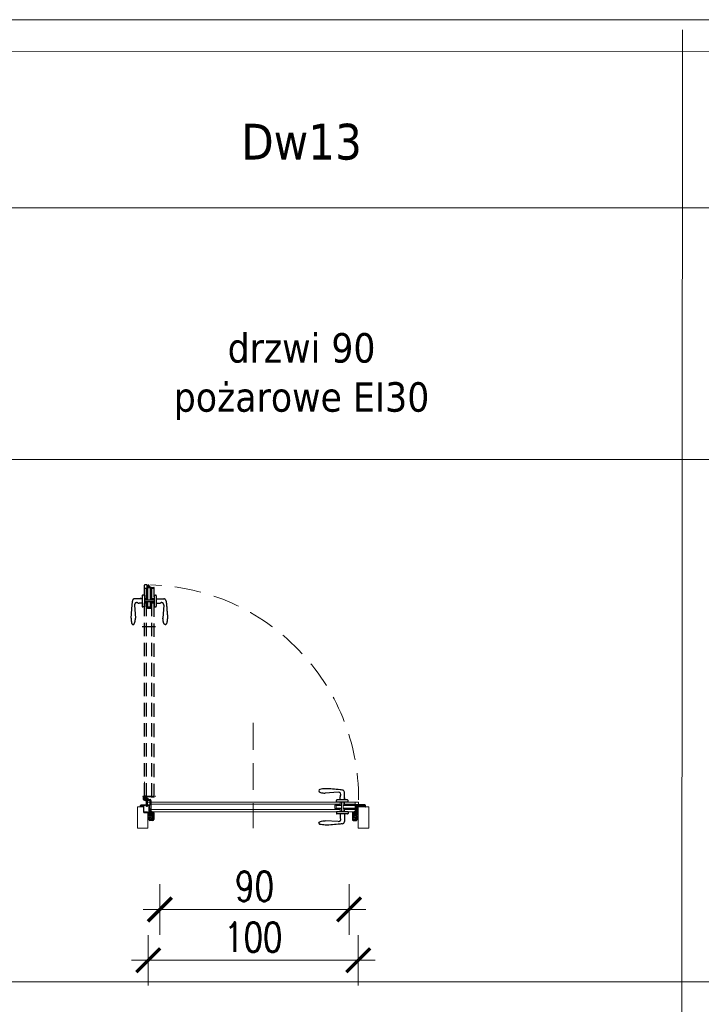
# Model space of a CAD drawing. Header units: millimetres. Extents: x 23192 to 149900, y -396339 to -79279.
# Tile 117 of 136: x 80301 to 80625, y -210627 to -210159. Entities that reach past the tile are written whole.
import ezdxf

# ---------------------------------------------------------------- set-up
doc = ezdxf.new("R2010")
doc.units = ezdxf.units.MM
for name, pattern in [('CENTER', [0.6, 0.375, -0.075, 0.075, -0.075]), ('DASHED', [19.05, 12.7, -6.35]), ('HIDDENX2', [19.05, 12.7, -6.35])]:
    doc.linetypes.add(name, pattern=pattern)
doc.layers.get('0').update_dxf_attribs({"lineweight": 0})
for name, color, linetype, lineweight in [('! Ślusarka opisy', 2, 'Continuous', 15), ('0_LEGENDA', 7, 'Continuous', 13), ('Drzwi - hatch', 8, 'Continuous', 5), ('Drzwi KRAWĘDZIE', 7, 'Continuous', 20)]:
    doc.layers.add(name, color=color, linetype=linetype, lineweight=lineweight)
for name, color, linetype in [('!! ASSA ABLOY', 2, 'Continuous'), ('A_drzwi', 3, 'Continuous'), ('Drzwi - klamki', 150, 'Continuous'), ('Drzwi PRZER-DUŻA', 240, 'DASHED'), ('GRUBA', 4, 'Continuous'), ('GRUBA-2', 210, 'Continuous'), ('zawias', 7, 'Continuous')]:
    doc.layers.add(name, color=color, linetype=linetype)
doc.styles.add('ARIAL', font='tahoma.ttf')
doc.styles.add('SIMPLEX', font='simplex.shx', dxfattribs={"width": 0.77})
doc.dimstyles.new('OL PB 200', dxfattribs={"dimscale": 4, "dimtxt": 3.5, "dimasz": 0.2, "dimexe": 10, "dimexo": 10, "dimgap": 1, "dimtad": 1, "dimdec": 1, "dimrnd": 0.5, "dimzin": 9, "dimdsep": 46, "dimtxsty": 'SIMPLEX', "dimblk": 'thick_MSz', "dimcen": 0.1, "dimdle": 8, "dimse1": 1, "dimse2": 1, "dimclrd": 256, "dimclre": 256, "dimclrt": 3, "dimadec": 1, "dimazin": 2, "dimtfac": 1, "dimtdec": 1, "dimtix": 1, "dimtofl": 0, "dimtmove": 2, "dimatfit": 3, "dimldrblk": 'thick_MSz', "dimfxl": 10, "dimfxlon": 1, "dimtolj": 1, "dimlwd": -1, "dimlwe": -1, "dimarcsym": 0})

# ---------------------------------------------------------------- blocks, each defined once
blk = doc.blocks.new('thick_MSz')
for p, q in [((0, 15), (0, -15)), ((-10, 0), (10, 0))]:
    blk.add_line(p, q)
at = {"const_width": 2, "elevation": 2}
blk.add_lwpolyline([(-7.07, -7.07), (7.07, 7.07)], dxfattribs=at)
blk = doc.blocks.new('*D304')
at = {"layer": '0_LEGENDA', "transparency": 16777216}
blk.add_line((80460.83, -210606.53), (80362.63, -210606.53), dxfattribs=at)
at = {"layer": 'DEFPOINTS', "color": 0, "transparency": 16777216}
for p in [(80361.83, -210568.08), (80461.63, -210568.08), (80361.83, -210606.53)]:
    blk.add_point(p, dxfattribs=at)
at = {"layer": '0_LEGENDA', "transparency": 16777216, "xscale": 0.8, "yscale": 0.8, "zscale": 0.8, "rotation": 180}
blk.add_blockref('thick_MSz', (80361.83, -210606.53), dxfattribs=at)
at = {"layer": '0_LEGENDA', "transparency": 16777216, "xscale": 0.8, "yscale": 0.8, "zscale": 0.8}
blk.add_blockref('thick_MSz', (80461.63, -210606.53), dxfattribs=at)
at = {"layer": '0_LEGENDA', "color": 3, "transparency": 16777216, "insert": (80411.73, -210595.53), "char_height": 14, "attachment_point": 5, "style": 'SIMPLEX'}
blk.add_mtext('\\A1;100', dxfattribs=at)
blk = doc.blocks.new('*D305')
at = {"layer": '0_LEGENDA', "transparency": 16777216}
blk.add_line((80368.13, -210582.38), (80456.53, -210582.38), dxfattribs=at)
at = {"layer": 'DEFPOINTS', "color": 0, "transparency": 16777216}
for p in [(80367.33, -210556.65), (80457.33, -210562.08), (80457.33, -210582.38)]:
    blk.add_point(p, dxfattribs=at)
at = {"layer": '0_LEGENDA', "transparency": 16777216, "xscale": 0.8, "yscale": 0.8, "zscale": 0.8, "rotation": 180}
blk.add_blockref('thick_MSz', (80367.33, -210582.38), dxfattribs=at)
at = {"layer": '0_LEGENDA', "transparency": 16777216, "xscale": 0.8, "yscale": 0.8, "zscale": 0.8}
blk.add_blockref('thick_MSz', (80457.33, -210582.38), dxfattribs=at)
at = {"layer": '0_LEGENDA', "color": 3, "transparency": 16777216, "insert": (80412.33, -210571.38), "char_height": 14, "attachment_point": 5, "style": 'SIMPLEX'}
blk.add_mtext('\\A1;90', dxfattribs=at)
blk = doc.blocks.new('Dw18')
at = {"layer": 'Drzwi - hatch'}
h = blk.add_hatch(dxfattribs=at)
h.set_pattern_fill('AR-CONC', color=256, scale=0.003, angle=180)
h.set_pattern_definition([(230, (12478.00603, 7127.26127), (-0.546554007, 0.047817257), [0.05715, -0.62865]), (175, (12478.00603, 7127.26127), (0.10573026, -0.57317054), [0.04572, -0.50292175]), (280.451445, (12477.9605, 7127.26525), (-0.44082374, -0.525353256), [0.04857003, -0.53427073]), (226.1842, (12478.006, 7127.1089), (-0.81323712, 0.12612698), [0.085725, -0.942975]), (276.635558, (12477.9383, 7127.1194), (-0.7122124, -0.74227837), [0.07285507, -0.80140682]), (171.18415, (12478.006, 7127.1089), (-0.7122124, -0.74227837), [0.0685799, -0.7543792]), (201, (12477.92983, 7127.14697), (-0.454843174, 0.306795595), [0.05715, -0.62865]), (146, (12477.92983, 7127.14697), (-0.185406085, -0.5525639), [0.04572, -0.50292]), (251.451445, (12477.89193, 7127.17254), (-0.64024926, -0.24576831), [0.04857003, -0.53426981]), (217.5, (12478.00603, 7127.26127), (-0.00926581, -0.253665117), [0, -0.496824, 0, -0.51054, 0, -0.504825]), (187.5, (12478.00603, 7127.26127), (-0.200458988, -0.300541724), [0, -0.291084, 0, -0.485394, 0, -0.192405]), (147.5, (12478.17596, 7127.26127), (-0.406771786, 0.017186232), [0, -0.1905, 0, -0.59436, 0, -0.78867]), (137.5, (12478.25216, 7127.26127), (-0.444387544, -0.076279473), [0, -0.24765, 0, -0.394716, 0, -0.56007])])
h.paths.add_polyline_path([(11935.4, 3708.39), (11935.9, 3708.39), (11935.9, 3708.95), (11936.08, 3708.95), (11936.08, 3708.39, 0.414214), (11936.24, 3708.23), (11937.81, 3708.23, 0.414214), (11937.97, 3708.39), (11937.97, 3711.58, 1), (11937.78, 3711.58), (11937.78, 3710.91, -0.414214), (11937.44, 3710.57), (11936.26, 3710.57, -0.414214), (11935.92, 3710.91), (11935.92, 3711.77), (11935.12, 3711.77), (11935.12, 3711.97), (11933.52, 3711.97), (11933.52, 3715.27), (11932.24, 3715.27, 0.414214), (11932.08, 3715.11), (11932.08, 3714.55), (11933.4, 3714.55), (11933.4, 3711.55), (11935.4, 3711.55)])
h = blk.add_hatch(dxfattribs=at)
h.set_pattern_fill('AR-CONC', color=256, scale=0.003, angle=180)
h.set_pattern_definition([(230, (12264.63307, 7185.49248), (-0.546554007, 0.047817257), [0.05715, -0.62865]), (175, (12264.63307, 7185.4925), (0.10573026, -0.57317054), [0.04572, -0.50292175]), (280.451445, (12264.5875, 7185.49646), (-0.44082374, -0.525353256), [0.04857003, -0.53427073]), (226.1842, (12264.6331, 7185.3401), (-0.81323712, 0.12612698), [0.085725, -0.942975]), (276.635558, (12264.5653, 7185.3506), (-0.7122124, -0.74227837), [0.07285507, -0.80140682]), (171.18415, (12264.6331, 7185.3401), (-0.7122124, -0.74227837), [0.0685799, -0.7543792]), (201, (12264.55687, 7185.37818), (-0.454843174, 0.306795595), [0.05715, -0.62865]), (146, (12264.55687, 7185.3782), (-0.185406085, -0.5525639), [0.04572, -0.50292]), (251.451445, (12264.51897, 7185.40374), (-0.64024926, -0.24576831), [0.04857003, -0.53426981]), (217.5, (12264.63307, 7185.49248), (-0.00926581, -0.253665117), [0, -0.496824, 0, -0.51054, 0, -0.504825]), (187.5, (12264.63307, 7185.49248), (-0.200458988, -0.300541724), [0, -0.291084, 0, -0.485394, 0, -0.192405]), (147.5, (12264.803, 7185.49248), (-0.406771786, 0.017186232), [0, -0.1905, 0, -0.59436, 0, -0.78867]), (137.5, (12264.8792, 7185.49248), (-0.444387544, -0.076279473), [0, -0.24765, 0, -0.394716, 0, -0.56007])])
h.paths.add_polyline_path([(12032.83, 3708.39, 0.414214), (12032.99, 3708.23), (12034.56, 3708.23, 0.414214), (12034.72, 3708.39), (12034.72, 3708.95), (12034.9, 3708.95), (12034.9, 3708.39), (12035.4, 3708.39), (12035.4, 3714.55), (12035.4, 3715.27), (12035.04, 3715.27, 0.414214), (12034.88, 3715.11), (12034.88, 3710.91, -0.414214), (12034.54, 3710.57), (12033.36, 3710.57, -0.414214), (12033.02, 3710.91), (12033.02, 3711.58, 1), (12032.83, 3711.58)])
h.paths.add_polyline_path([(12035.4, 3714.55), (12038.72, 3714.55), (12038.72, 3715.11, 0.414214), (12038.56, 3715.27), (12036.1, 3715.27), (12035.4, 3715.27)])
at = {"layer": '! Ślusarka opisy', "linetype": 'HIDDENX2'}
blk.add_lwpolyline([(11985.4, 3754.35), (11985.4, 3704.35)], dxfattribs=at)
at = {"layer": '! Ślusarka opisy', "color": 8, "linetype": 'HIDDENX2'}
blk.add_arc((11934.05, 3718.56), 101.49, 359.5675, 88.5534, dxfattribs=at)
at = {"linetype": 'CENTER', "ltscale": 0.5}
blk.add_line((11939.03, 3719.4), (11932.67, 3719.4), dxfattribs=at)
at = {"linetype": 'CENTER', "ltscale": 0.2}
for p, q in [((11935.25, 3718.56), (11932.85, 3718.56)), ((11934.05, 3717.36), (11934.05, 3719.76))]:
    blk.add_line(p, q, dxfattribs=at)
for p, q in [((11934.03, 3718.59), (11933.8, 3718.59)), ((11933.8, 3718.59), (11933.8, 3718.54)), ((11933.8, 3718.54), (11934.03, 3718.54)), ((11934.08, 3718.84), (11934.03, 3718.84)), ((11934.03, 3718.84), (11934.03, 3718.59)), ((11934.03, 3718.54), (11934.03, 3718.31)), ((11934.03, 3718.31), (11934.08, 3718.31)), ((11934.08, 3718.59), (11934.08, 3718.84)), ((11934.33, 3718.59), (11934.08, 3718.59)), ((11934.08, 3718.31), (11934.08, 3718.54)), ((11934.08, 3718.54), (11934.33, 3718.54)), ((11934.33, 3718.54), (11934.33, 3718.59))]:
    blk.add_line(p, q)
at = {"ltscale": 0.2}
for p, q in [((11934.05, 3717.91), (11936.4, 3717.91)), ((11936.4, 3717.56), (11934.05, 3717.56)), ((11934.81, 3717.91), (11934.55, 3718.14)), ((11934.7, 3714.66), (11934.7, 3717.56)), ((11935.05, 3717.36), (11934.7, 3717.36)), ((11935.05, 3718.56), (11935.05, 3717.91)), ((11935.05, 3717.56), (11935.05, 3714.66)), ((11935.3, 3718.66), (11935.3, 3717.91)), ((11936.5, 3715.46), (11936.5, 3717.46)), ((11936.85, 3717.46), (11936.85, 3715.46)), ((11935.05, 3714.66), (11934.7, 3714.66)), ((11936.85, 3715.46), (11936.5, 3715.46))]:
    blk.add_line(p, q, dxfattribs=at)
blk.add_circle((11934.05, 3718.56), 0.65, dxfattribs=at)
for centre, radius, start, end in [((11934.05, 3718.56), 1, 319.4584, 270), ((11936.4, 3717.46), 0.45, 0, 90), ((11936.4, 3717.46), 0.1, 0, 90)]:
    blk.add_arc(centre, radius, start, end, dxfattribs=at)
at = {"layer": 'A_drzwi', "linetype": 'ByBlock'}
blk.add_arc((11931.93, 3705.44), 95.53, 89.4002, 89.4052, dxfattribs=at)
at = {"layer": 'Drzwi - klamki', "ltscale": 0.2}
for p, q in [((12025.9, 3721.41), (12019.65, 3721.01)), ((12028.85, 3717.81), (12028.85, 3721.41)), ((12025, 3716.75), (12025, 3717.51)), ((12030.6, 3716.75), (12025, 3716.75)), ((12030.6, 3716.75), (12025, 3716.75)), ((12030.3, 3717.81), (12025.3, 3717.81)), ((12026.75, 3717.81), (12026.75, 3719.3)), ((12029.05, 3718.81), (12028.85, 3718.81)), ((12029.05, 3718.31), (12028.85, 3718.31)), ((12029.05, 3718.31), (12029.05, 3718.81)), ((12030.6, 3716.75), (12030.6, 3717.51)), ((12030.6, 3712.15), (12025, 3712.15)), ((12025, 3712.15), (12025, 3711.39)), ((12030.6, 3712.15), (12030.6, 3711.39)), ((12025.9, 3707.5), (12019.65, 3707.89)), ((12030.3, 3711.09), (12025.3, 3711.09)), ((12026.75, 3711.09), (12026.75, 3709.61)), ((12028.85, 3711.09), (12028.85, 3707.49))]:
    blk.add_line(p, q, dxfattribs=at)
at = {"layer": 'Drzwi - klamki'}
for p, q in [((11936.1, 3713.25), (11936.3, 3713.25)), ((11936.1, 3712.25), (11936.1, 3713.25)), ((11936.1, 3713.25), (11936.3, 3713.05)), ((11936.2, 3713.25), (11936.1, 3713.16)), ((11936.3, 3713.25), (11936.1, 3713.06)), ((11936.1, 3713.16), (11936.3, 3712.96)), ((11936.3, 3713.16), (11936.1, 3712.96)), ((11936.1, 3713.06), (11936.3, 3712.86)), ((11936.3, 3713.06), (11936.1, 3712.86)), ((11936.1, 3712.96), (11936.3, 3712.76)), ((11936.3, 3712.96), (11936.1, 3712.76)), ((11936.1, 3712.86), (11936.3, 3712.66)), ((11936.3, 3712.86), (11936.1, 3712.66)), ((11936.1, 3712.76), (11936.3, 3712.56)), ((11936.3, 3712.76), (11936.1, 3712.56)), ((11936.1, 3712.66), (11936.3, 3712.46)), ((11936.3, 3712.66), (11936.1, 3712.46)), ((11936.3, 3712.57), (11936.1, 3712.37)), ((11936.1, 3712.56), (11936.3, 3712.36)), ((11936.3, 3712.47), (11936.1, 3712.27)), ((11936.1, 3712.46), (11936.3, 3712.26)), ((11936.1, 3712.37), (11936.21, 3712.25)), ((11936.1, 3712.27), (11936.12, 3712.25)), ((11936.3, 3712.25), (11936.1, 3712.25)), ((11936.3, 3712.37), (11936.19, 3712.25)), ((11936.2, 3713.25), (11936.3, 3713.15)), ((11936.3, 3712.27), (11936.29, 3712.25)), ((11936.3, 3713.25), (11936.3, 3712.25)), ((11936.3, 3713.25), (11936.3, 3713.25)), ((11936.78, 3711.61), (11936.74, 3711.99)), ((11937.17, 3712.1), (11936.84, 3712.1)), ((11936.88, 3711.62), (11936.85, 3711.96)), ((11937.15, 3712), (11936.89, 3712)), ((12033.64, 3712.1), (12033.96, 3712.1)), ((12033.66, 3712), (12033.92, 3712)), ((12033.93, 3711.62), (12033.96, 3711.96)), ((12034.03, 3711.61), (12034.06, 3711.99)), ((12034.7, 3713.25), (12034.5, 3713.25)), ((12034.5, 3713.25), (12034.5, 3712.25)), ((12034.7, 3713.25), (12034.5, 3713.05)), ((12034.61, 3713.25), (12034.5, 3713.15)), ((12034.51, 3713.25), (12034.5, 3713.25)), ((12034.7, 3713.16), (12034.5, 3712.96)), ((12034.5, 3713.16), (12034.7, 3712.96)), ((12034.7, 3713.06), (12034.5, 3712.86)), ((12034.5, 3713.06), (12034.7, 3712.86)), ((12034.7, 3712.96), (12034.5, 3712.76)), ((12034.5, 3712.96), (12034.7, 3712.76)), ((12034.7, 3712.86), (12034.5, 3712.66)), ((12034.5, 3712.86), (12034.7, 3712.66)), ((12034.7, 3712.76), (12034.5, 3712.56)), ((12034.5, 3712.76), (12034.7, 3712.56)), ((12034.7, 3712.66), (12034.5, 3712.46)), ((12034.5, 3712.66), (12034.7, 3712.46)), ((12034.5, 3712.57), (12034.7, 3712.37)), ((12034.7, 3712.56), (12034.5, 3712.36)), ((12034.5, 3712.47), (12034.7, 3712.27)), ((12034.7, 3712.46), (12034.5, 3712.26)), ((12034.5, 3712.37), (12034.62, 3712.25)), ((12034.5, 3712.27), (12034.52, 3712.25)), ((12034.5, 3712.25), (12034.7, 3712.25)), ((12034.51, 3713.25), (12034.7, 3713.06)), ((12034.7, 3712.37), (12034.59, 3712.25)), ((12034.61, 3713.25), (12034.7, 3713.16)), ((12034.7, 3712.27), (12034.69, 3712.25)), ((12034.7, 3712.25), (12034.7, 3713.25)), ((11936.3, 3711.35), (11936.12, 3711.54)), ((11936.3, 3711.05), (11936.12, 3711.24)), ((11936.29, 3710.77), (11936.12, 3710.94)), ((11936.3, 3711.5), (11936.19, 3711.61)), ((11936.3, 3711.2), (11936.19, 3711.31)), ((11936.3, 3710.9), (11936.19, 3711.01)), ((11936.3, 3711.5), (11936.32, 3711.55)), ((11936.3, 3711.35), (11936.3, 3711.2)), ((11936.3, 3711.05), (11936.3, 3710.9)), ((11936.32, 3711.55), (11936.73, 3711.55)), ((11936.32, 3710.75), (11937.45, 3710.75)), ((11936.4, 3711.45), (11936.4, 3711.25)), ((11936.4, 3711.45), (11936.73, 3711.45)), ((11936.4, 3711.25), (11936.87, 3711.14)), ((11936.4, 3711.15), (11936.89, 3711.03)), ((11936.4, 3711.15), (11936.4, 3710.85)), ((11936.4, 3710.85), (11937.35, 3710.85)), ((11936.87, 3711.14), (11937.37, 3711.5)), ((11936.89, 3711.03), (11937.35, 3711.36)), ((11937.35, 3711.36), (11937.35, 3710.85)), ((11937.45, 3711.35), (11937.45, 3711.22)), ((11937.45, 3711.22), (11937.52, 3711.28)), ((11937.45, 3711.07), (11937.59, 3711.21)), ((11937.45, 3711.07), (11937.45, 3710.9)), ((11937.45, 3710.9), (11937.52, 3710.96)), ((11937.45, 3710.75), (11937.59, 3710.89)), ((11937.53, 3711.4), (11937.6, 3711.36)), ((11937.6, 3711.55), (11937.62, 3711.7)), ((12033.2, 3711.55), (12033.19, 3711.7)), ((12033.28, 3711.4), (12033.2, 3711.36)), ((12033.35, 3711.07), (12033.22, 3711.21)), ((12033.35, 3710.75), (12033.22, 3710.89)), ((12033.35, 3711.22), (12033.29, 3711.28)), ((12033.35, 3710.9), (12033.29, 3710.96)), ((12033.35, 3711.35), (12033.35, 3711.22)), ((12033.35, 3711.07), (12033.35, 3710.9)), ((12034.48, 3710.75), (12033.35, 3710.75)), ((12033.94, 3711.14), (12033.43, 3711.5)), ((12033.92, 3711.03), (12033.45, 3711.36)), ((12033.45, 3711.36), (12033.45, 3710.85)), ((12034.4, 3710.85), (12033.45, 3710.85)), ((12034.4, 3711.15), (12033.92, 3711.03)), ((12034.4, 3711.25), (12033.94, 3711.14)), ((12034.48, 3711.55), (12034.08, 3711.55)), ((12034.4, 3711.45), (12034.08, 3711.45)), ((12034.4, 3711.45), (12034.4, 3711.25)), ((12034.4, 3711.15), (12034.4, 3710.85)), ((12034.5, 3711.5), (12034.48, 3711.55)), ((12034.5, 3711.5), (12034.62, 3711.61)), ((12034.5, 3711.35), (12034.69, 3711.54)), ((12034.5, 3711.35), (12034.5, 3711.2)), ((12034.5, 3711.2), (12034.62, 3711.31)), ((12034.5, 3711.05), (12034.69, 3711.24)), ((12034.5, 3711.05), (12034.5, 3710.9)), ((12034.5, 3710.9), (12034.62, 3711.01)), ((12034.52, 3710.77), (12034.69, 3710.94))]:
    blk.add_line(p, q, dxfattribs=at)
at = {"layer": 'Drzwi - klamki', "ltscale": 0.2}
for centre, radius, start, end in [((12017.39, 3722.06), 0.74, 108.9246, 180), ((12026, 3720.36), 1.05, 328.6119, 95.465), ((12027.8, 3721.41), 1.05, 0, 90), ((12025.3, 3717.51), 0.3, 90, 180), ((12027.75, 3719.3), 1, 148.6119, 180), ((12030.3, 3717.51), 0.3, 0, 90), ((12025.3, 3711.39), 0.3, 180, 270), ((12026, 3708.54), 1.05, 264.535, 31.3881), ((12027.75, 3709.61), 1, 180, 211.3881), ((12027.8, 3707.49), 1.05, 270, 0), ((12030.3, 3711.39), 0.3, 270, 0), ((12017.39, 3706.84), 0.74, 180, 251.0754)]:
    blk.add_arc(centre, radius, start, end, dxfattribs=at)
at = {"layer": 'Drzwi - klamki'}
for centre, radius, start, end in [((11936.84, 3712), 0.1, 90, 179.5875), ((11936.89, 3712), 0.15, 179.5875, 185.5634), ((11936.89, 3711.96), 0.04, 90, 185.5634), ((11937.15, 3711.9), 0.1, 69.8788, 90), ((11937.17, 3712), 0.1, 71.0155, 90), ((11936.87, 3711.14), 0.919, 57.5594, 69.8788), ((11936.87, 3711.14), 1.02, 49.4586, 71.0155), ((11937.23, 3711.7), 0.25, 305.6239, 57.5594), ((11937.37, 3711.72), 0.25, 354.4299, 49.4586), ((12033.44, 3711.72), 0.25, 130.5414, 185.5701), ((12033.94, 3711.14), 1.02, 108.9845, 130.5414), ((12033.58, 3711.7), 0.25, 122.4406, 234.3761), ((12033.94, 3711.14), 0.919, 110.1212, 122.4406), ((12033.64, 3712), 0.1, 90, 108.9845), ((12033.66, 3711.9), 0.1, 90, 110.1212), ((12033.92, 3711.96), 0.04, 354.4366, 90), ((12033.96, 3712), 0.1, 0.4125, 90), ((12033.91, 3712), 0.15, 354.4366, 0.4125), ((11936.15, 3711.58), 0.05, 45, 180), ((11936.15, 3711.58), 0.05, 180, 225), ((11936.15, 3711.28), 0.05, 45, 180), ((11936.15, 3711.28), 0.05, 180, 225), ((11936.15, 3710.98), 0.05, 45, 180), ((11936.15, 3710.98), 0.05, 180, 225), ((11936.32, 3710.8), 0.05, 225, 270), ((11936.73, 3711.6), 0.15, 270, 5.5634), ((11936.73, 3711.6), 0.05, 270, 5.5634), ((11937.5, 3711.35), 0.05, 63.4253, 180), ((11937.55, 3711.24), 0.05, 0, 135), ((11937.55, 3710.93), 0.05, 0, 135), ((11937.55, 3711.24), 0.05, 315, 0), ((11937.55, 3710.93), 0.05, 315, 0), ((12033.25, 3711.24), 0.05, 45, 180), ((12033.25, 3711.24), 0.05, 180, 225), ((12033.25, 3710.93), 0.05, 45, 180), ((12033.25, 3710.93), 0.05, 180, 225), ((12033.3, 3711.35), 0.05, 0, 116.5747), ((12034.08, 3711.6), 0.15, 174.4366, 270), ((12034.08, 3711.6), 0.05, 174.4366, 270), ((12034.48, 3710.8), 0.05, 270, 315), ((12034.65, 3711.58), 0.05, 0, 135), ((12034.65, 3711.28), 0.05, 0, 135), ((12034.65, 3710.98), 0.05, 0, 135), ((12034.65, 3711.58), 0.05, 315, 0), ((12034.65, 3711.28), 0.05, 315, 0), ((12034.65, 3710.98), 0.05, 315, 0)]:
    blk.add_arc(centre, radius, start, end, dxfattribs=at)
at = {"layer": 'Drzwi - klamki', "ltscale": 0.2}
blk.add_ellipse((12019.65, 3722.06), major_axis=(3, 0), ratio=0.347016, start_param=3.132997, end_param=4.712389, dxfattribs=at)
at = {"layer": 'Drzwi - klamki', "ltscale": 0.2, "extrusion": (0, 0, -1)}
blk.add_ellipse((12019.65, 3706.85), major_axis=(3, 0), ratio=0.347016, start_param=3.132997, end_param=4.712389, dxfattribs=at)
at = {"layer": 'Drzwi - klamki', "ltscale": 0.2}
for points in [[(12027.8, 3722.46), (12026.75, 3722.61), (12023.2, 3722.91), (12019.65, 3723.1), (12017.15, 3722.76)], [(12027.8, 3706.44), (12026.75, 3706.29), (12023.2, 3705.99), (12019.65, 3705.81), (12017.15, 3706.14)]]:
    blk.add_spline(points, degree=3, dxfattribs=at)
at = {"layer": 'Drzwi KRAWĘDZIE'}
for p, q in [((11933.7, 3717.9), (11933.7, 3726.36)), ((11933.7, 3719.4), (11938.2, 3719.4)), ((11933.8, 3717.8), (11934.7, 3717.8)), ((11934.7, 3719.3), (11937, 3719.3)), ((11934.7, 3717.8), (11934.7, 3719)), ((11935.4, 3716.75), (12035.4, 3716.75)), ((11936.9, 3716.75), (11936.9, 3712.15)), ((11937, 3719), (11937, 3719.3)), ((11937, 3719), (11938.2, 3719)), ((12026.8, 3715.28), (12026.8, 3716.75)), ((12027.4, 3712.16), (12027.4, 3716.75)), ((12028.2, 3712.16), (12028.2, 3716.75)), ((12028.8, 3715.28), (12028.8, 3716.75)), ((12033.9, 3716.75), (12033.9, 3715.28)), ((12035.5, 3715.55), (12035.5, 3716.65)), ((11933.4, 3711.55), (11933.4, 3714.55)), ((11936.8, 3713.45), (11936.5, 3713.45)), ((11936.5, 3712.25), (11936.5, 3713.45)), ((11936.6, 3712.15), (12034.2, 3712.15)), ((11936.9, 3715.75), (12026.8, 3715.75)), ((11936.9, 3713.15), (12026.8, 3713.15)), ((12024.3, 3713.68), (12024.3, 3715.28)), ((12024.3, 3715.28), (12027.4, 3715.28)), ((12024.3, 3713.68), (12027.4, 3713.68)), ((12024.89, 3713.78), (12024.89, 3715.18)), ((12024.89, 3715.18), (12024.89, 3713.78)), ((12024.89, 3715.18), (12027.4, 3715.18)), ((12024.89, 3713.78), (12027.4, 3713.78)), ((12026.8, 3712.16), (12026.8, 3713.67)), ((12028.2, 3715.28), (12034.01, 3715.28)), ((12028.2, 3715.18), (12034.01, 3715.18)), ((12028.2, 3713.78), (12034.01, 3713.78)), ((12028.2, 3713.68), (12034.01, 3713.68)), ((12028.8, 3715.75), (12033.9, 3715.75)), ((12028.8, 3712.16), (12028.8, 3713.67)), ((12028.8, 3713.15), (12033.9, 3713.15)), ((12033.9, 3713.68), (12033.9, 3712.15)), ((12034.01, 3713.5), (12034.01, 3715.45)), ((12034.01, 3715.45), (12034.3, 3715.45)), ((12034.3, 3715.45), (12034.01, 3715.45)), ((12034.3, 3713.5), (12034.01, 3713.5)), ((12035.5, 3715.55), (12034.3, 3715.55)), ((12034.3, 3715.55), (12034.3, 3712.47)), ((12034.3, 3715.55), (12034.3, 3712.25)), ((12034.3, 3713.5), (12034.3, 3715.45)), ((12034.3, 3713.5), (12034.3, 3715.45)), ((12034.31, 3715.06), (12035.31, 3715.06)), ((12034.31, 3715.06), (12035.5, 3715.06)), ((12034.31, 3713.91), (12035.5, 3714.76)), ((12034.31, 3714.76), (12035.5, 3714.76)), ((12034.7, 3715.06), (12034.9, 3715.06)), ((12035.5, 3715.06), (12035.5, 3714.76)), ((11935.4, 3711.55), (11933.4, 3711.55)), ((11935.9, 3708.39), (11935.4, 3708.39)), ((12034.9, 3708.39), (12035.4, 3708.39))]:
    blk.add_line(p, q, dxfattribs=at)
blk.add_lwpolyline([(11935.4, 3711.55), (11935.4, 3704.35), (11930.4, 3704.35), (11930.4, 3714.55), (11933.4, 3714.55)], dxfattribs=at)
blk.add_lwpolyline([(12040.4, 3714.55), (12035.4, 3714.55), (12035.4, 3704.35), (12040.4, 3704.35)], close=True, dxfattribs=at)
for centre, start, end in [((11933.8, 3717.9), 180, 270), ((11938.2, 3719.1), 270, 0), ((12035.4, 3716.65), 0, 90), ((11936.6, 3712.25), 180, 270), ((12034.2, 3712.25), 270, 0)]:
    blk.add_arc(centre, 0.1, start, end, dxfattribs=at)
at = {"layer": 'Drzwi KRAWĘDZIE', "ltscale": 0.2}
blk.add_arc((11935.4, 3716.65), 0.1, 90, 180, dxfattribs=at)
at = {"layer": 'Drzwi PRZER-DUŻA', "ltscale": 0.5}
for p, q in [((11933.7, 3719.4), (11933.7, 3819.9)), ((11938.3, 3719.1), (11938.3, 3818.7)), ((11934.7, 3719.4), (11934.7, 3811.31)), ((11937.2, 3719.4), (11937.2, 3811.31))]:
    blk.add_line(p, q, dxfattribs=at)
at = {"layer": 'Drzwi PRZER-DUŻA'}
for p, q in [((11934.9, 3820), (11933.8, 3820)), ((11934.9, 3820), (11934.9, 3818.8)), ((11935.4, 3818.81), (11935.4, 3820)), ((11935.4, 3820), (11935.7, 3820)), ((11935.4, 3818.81), (11935.4, 3819.81)), ((11935.7, 3818.81), (11935.7, 3820)), ((11936.55, 3818.81), (11935.7, 3820)), ((11932.64, 3814.8), (11932.64, 3809.8)), ((11933.7, 3815.1), (11932.94, 3815.1)), ((11933.7, 3818.4), (11935.18, 3818.4)), ((11933.7, 3815.1), (11933.7, 3809.5)), ((11933.7, 3815.1), (11933.7, 3809.5)), ((11934.7, 3813.31), (11934.7, 3818.4)), ((11934.9, 3818.8), (11937.99, 3818.8)), ((11934.9, 3818.8), (11938.2, 3818.8)), ((11935, 3818.8), (11935, 3818.51)), ((11935, 3818.51), (11935, 3818.8)), ((11936.95, 3818.8), (11935, 3818.8)), ((11936.95, 3818.8), (11935, 3818.8)), ((11936.95, 3818.51), (11935, 3818.51)), ((11935.18, 3812.71), (11935.18, 3818.51)), ((11935.28, 3812.71), (11935.28, 3818.51)), ((11936.68, 3812.71), (11936.68, 3818.51)), ((11936.78, 3812.71), (11936.78, 3818.51)), ((11936.78, 3818.4), (11938.3, 3818.4)), ((11936.95, 3818.8), (11936.95, 3818.51)), ((11937.3, 3813.31), (11937.3, 3818.4)), ((11938.3, 3815.1), (11939.06, 3815.1)), ((11938.3, 3815.1), (11938.3, 3809.5)), ((11939.36, 3814.8), (11939.36, 3809.8)), ((11932.64, 3813.35), (11929.04, 3813.35)), ((11929.05, 3810.4), (11929.44, 3804.15)), ((11932.64, 3811.25), (11931.16, 3811.25)), ((11931.64, 3813.55), (11931.64, 3813.35)), ((11932.14, 3813.55), (11931.64, 3813.55)), ((11932.14, 3813.55), (11932.14, 3813.35)), ((11935.18, 3813.31), (11933.7, 3813.31)), ((11938.3, 3812.71), (11933.7, 3812.71)), ((11938.3, 3811.91), (11933.7, 3811.91)), ((11935.18, 3811.31), (11933.7, 3811.31)), ((11935.18, 3808.8), (11935.18, 3811.91)), ((11935.28, 3809.39), (11935.28, 3811.91)), ((11936.68, 3809.39), (11936.68, 3811.91)), ((11936.78, 3808.8), (11936.78, 3811.91)), ((11938.3, 3813.31), (11936.79, 3813.31)), ((11938.3, 3811.31), (11936.79, 3811.31)), ((11939.36, 3813.35), (11942.96, 3813.35)), ((11939.36, 3811.25), (11940.85, 3811.25)), ((11942.96, 3810.4), (11942.56, 3804.15)), ((11933.7, 3809.5), (11932.94, 3809.5)), ((11936.78, 3808.8), (11935.18, 3808.8)), ((11935.28, 3809.39), (11936.68, 3809.39)), ((11936.68, 3809.39), (11935.28, 3809.39)), ((11938.3, 3809.5), (11939.06, 3809.5)), ((11939.03, 3800.11), (11932.67, 3800.11))]:
    blk.add_line(p, q, dxfattribs=at)
for centre, radius, start, end in [((11933.8, 3819.9), 0.1, 90, 180), ((11932.94, 3814.8), 0.3, 90, 180), ((11938.2, 3818.7), 0.1, 0, 90), ((11939.06, 3814.8), 0.3, 0, 90), ((11929.04, 3812.3), 1.05, 90, 180), ((11930.09, 3810.5), 1.05, 58.6119, 185.465), ((11931.16, 3812.25), 1, 238.6119, 270), ((11940.85, 3812.25), 1, 270, 301.3881), ((11941.91, 3810.5), 1.05, 354.535, 121.3881), ((11942.96, 3812.3), 1.05, 0, 90), ((11932.94, 3809.8), 0.3, 180, 270), ((11939.06, 3809.8), 0.3, 270, 0), ((11928.39, 3801.89), 0.74, 198.9246, 270), ((11943.61, 3801.89), 0.74, 270, 341.0754)]:
    blk.add_arc(centre, radius, start, end, dxfattribs=at)
blk.add_ellipse((11928.4, 3804.15), major_axis=(0, -3), ratio=0.347016, start_param=-0.008595, end_param=1.570796, dxfattribs=at)
at = {"layer": 'Drzwi PRZER-DUŻA', "extrusion": (0, 0, -1)}
blk.add_ellipse((11943.6, 3804.15), major_axis=(0, -3), ratio=0.347016, start_param=-0.008595, end_param=1.570796, dxfattribs=at)
at = {"layer": 'Drzwi PRZER-DUŻA'}
for points in [[(11927.99, 3812.3), (11927.84, 3811.25), (11927.54, 3807.7), (11927.36, 3804.15), (11927.69, 3801.65)], [(11944.01, 3812.3), (11944.16, 3811.25), (11944.46, 3807.7), (11944.65, 3804.15), (11944.31, 3801.65)]]:
    blk.add_spline(points, degree=3, dxfattribs=at)
at = {"layer": 'GRUBA', "ltscale": 0.2}
for p, q in [((11931.9, 3714.55), (11931.9, 3715.11)), ((11932.08, 3714.55), (11931.9, 3714.55)), ((11932.08, 3715.11), (11932.08, 3714.55)), ((11932.24, 3715.45), (11935.76, 3715.45)), ((11934.7, 3715.27), (11932.24, 3715.27)), ((11935.76, 3715.27), (11934.7, 3715.27)), ((11935.92, 3710.91), (11935.92, 3715.11)), ((11936.1, 3715.11), (11936.1, 3714.65)), ((11936.1, 3714.65), (11936.1, 3710.91)), ((12034.7, 3715.11), (12034.7, 3714.65)), ((12034.7, 3714.65), (12034.7, 3710.91)), ((12034.88, 3710.91), (12034.88, 3715.11)), ((12038.56, 3715.45), (12035.04, 3715.45)), ((12035.04, 3715.27), (12036.1, 3715.27)), ((12036.1, 3715.27), (12038.56, 3715.27)), ((12038.72, 3715.11), (12038.72, 3714.55)), ((12038.72, 3714.55), (12038.9, 3714.55)), ((12038.9, 3714.55), (12038.9, 3715.11)), ((11935.9, 3708.39), (11935.9, 3708.95)), ((11935.9, 3708.95), (11936.08, 3708.95)), ((11936.08, 3708.95), (11936.08, 3708.39)), ((11936.24, 3708.23), (11937.81, 3708.23)), ((11937.81, 3708.05), (11936.24, 3708.05)), ((11936.26, 3710.75), (11937.44, 3710.75)), ((11937.44, 3710.57), (11936.26, 3710.57)), ((11937.6, 3710.91), (11937.6, 3711.58)), ((11937.78, 3711.58), (11937.78, 3710.91)), ((11937.97, 3708.39), (11937.97, 3711.58)), ((11938.15, 3711.58), (11938.15, 3708.39)), ((12032.65, 3711.58), (12032.65, 3708.39)), ((12032.83, 3708.39), (12032.83, 3711.58)), ((12034.56, 3708.23), (12032.99, 3708.23)), ((12032.99, 3708.05), (12034.56, 3708.05)), ((12033.02, 3711.58), (12033.02, 3710.91)), ((12033.2, 3710.91), (12033.2, 3711.58)), ((12034.54, 3710.75), (12033.36, 3710.75)), ((12033.36, 3710.57), (12034.54, 3710.57)), ((12034.9, 3708.95), (12034.72, 3708.95)), ((12034.72, 3708.95), (12034.72, 3708.39)), ((12034.9, 3708.39), (12034.9, 3708.95))]:
    blk.add_line(p, q, dxfattribs=at)
at = {"layer": 'GRUBA'}
for p, q in [((11934.45, 3715.27), (11934.45, 3715.45)), ((11934.45, 3715.45), (11935.45, 3715.45)), ((11934.7, 3715.27), (11934.45, 3715.27)), ((11935.45, 3715.27), (11935.05, 3715.27)), ((11935.45, 3715.45), (11935.45, 3715.27)), ((11935.92, 3714.45), (11936.1, 3714.45)), ((11935.92, 3713.05), (11935.92, 3714.45)), ((11936.1, 3713.05), (11935.92, 3713.05)), ((11936.1, 3714.45), (11936.1, 3713.05))]:
    blk.add_line(p, q, dxfattribs=at)
at = {"layer": 'GRUBA', "ltscale": 0.2}
for centre, radius, start, end in [((11932.24, 3715.11), 0.34, 90, 180), ((11932.24, 3715.11), 0.16, 90, 180), ((11935.76, 3715.11), 0.34, 0, 90), ((11935.76, 3715.11), 0.16, 0, 90), ((11935.76, 3715.11), 0.16, 0, 90), ((11937.88, 3711.58), 0.275, 0, 180), ((12032.93, 3711.58), 0.275, 0, 180), ((12035.04, 3715.11), 0.34, 90, 180), ((12035.04, 3715.11), 0.16, 90, 180), ((12038.56, 3715.11), 0.34, 0, 90), ((12038.56, 3715.11), 0.16, 0, 90), ((11936.24, 3708.39), 0.34, 180, 270), ((11936.26, 3710.91), 0.34, 180, 270), ((11936.24, 3708.39), 0.16, 180, 270), ((11936.26, 3710.91), 0.16, 180, 270), ((11937.44, 3710.91), 0.16, 270, 0), ((11937.44, 3710.91), 0.34, 270, 0), ((11937.88, 3711.58), 0.095, 0, 180), ((11937.81, 3708.39), 0.34, 270, 0), ((11937.81, 3708.39), 0.16, 270, 0), ((12032.99, 3708.39), 0.34, 180, 270), ((12032.93, 3711.58), 0.095, 0, 180), ((12032.99, 3708.39), 0.16, 180, 270), ((12033.36, 3710.91), 0.34, 180, 270), ((12033.36, 3710.91), 0.16, 180, 270), ((12034.54, 3710.91), 0.16, 270, 0), ((12034.54, 3710.91), 0.34, 270, 0), ((12034.56, 3708.39), 0.34, 270, 0), ((12034.56, 3708.39), 0.16, 270, 0)]:
    blk.add_arc(centre, radius, start, end, dxfattribs=at)
at = {"layer": 'GRUBA-2', "ltscale": 0.2}
blk.add_line((11936.85, 3713.45), (11936.5, 3713.45), dxfattribs=at)
at = {"layer": 'zawias', "ltscale": 0.2}
for p, q in [((11933.52, 3711.97), (11933.52, 3715.27)), ((11933.52, 3715.27), (11934.06, 3715.27)), ((11935.12, 3711.97), (11933.52, 3711.97)), ((11934.06, 3715.27), (11934.06, 3715.12)), ((11935.12, 3711.77), (11935.12, 3711.97)), ((11935.92, 3711.77), (11935.12, 3711.77)), ((11935.56, 3715.12), (11935.56, 3715.27)), ((11935.56, 3715.27), (11935.76, 3715.27)), ((11935.92, 3715.11), (11935.92, 3711.77))]:
    blk.add_line(p, q, dxfattribs=at)

msp = doc.modelspace()

# ---------------------------------------------------------------- linework, layer by layer
at = {"layer": '0_LEGENDA', "linetype": 'ByBlock', "ltscale": 5}
for p, q in [((80613.964, -212469.56), (80615.901, -210164.161)), ((77680.534, -210248.815), (81338.291, -210248.815)), ((77680.534, -210368.463), (81338.191, -210368.463)), ((77680.534, -210616.848), (81337.982, -210616.848))]:
    msp.add_line(p, q, dxfattribs=at)
at = {"layer": '0_LEGENDA'}
for points in [[(81352.584, -210159.561), (77665.534, -210159.416), (77663.247, -212469.508), (81350.642, -212469.575)], [(81336.438, -212454.546), (77678.248, -212454.543), (77680.534, -210174.451), (81338.354, -210174.463)]]:
    msp.add_lwpolyline(points, dxfattribs=at)

# ---------------------------------------------------------------- block references
at = {"layer": '!! ASSA ABLOY'}
msp.add_blockref('Dw18', (68426.249, -214248.081), dxfattribs=at)

# ---------------------------------------------------------------- texts
at = {"layer": '0_LEGENDA', "linetype": 'ByBlock', "ltscale": 5, "width": 360, "attachment_point": 1, "style": 'ARIAL'}
for s, insert, char_height in [('\\pxqc;Dw13', (80254.698, -210208.896), 17), ('\\pxqc;drzwi 90\\Ppożarowe EI30', (80254.698, -210308.412), 14)]:
    msp.add_mtext(s, dxfattribs=dict(at, insert=insert, char_height=char_height))

# ---------------------------------------------------------------- dimensions: what is measured, and where the dimension line sits
at = {"layer": '0_LEGENDA', "color": 7}
for base, p1, p2, picture, middle in [((80457.332, -210582.385), (80367.332, -210556.646), (80457.332, -210562.079), '*D305', (80412.332, -210571.385)), ((80361.832, -210606.527), (80461.632, -210568.079), (80361.832, -210568.079), '*D304', (80411.732, -210595.527))]:
    dim = msp.add_linear_dim(base=base, p1=p1, p2=p2, angle=180, dimstyle='OL PB 200', dxfattribs=at)
    dim.commit()
    dim.dimension.update_dxf_attribs({"geometry": picture, "text_midpoint": middle})

doc.saveas('drawing.dxf')
